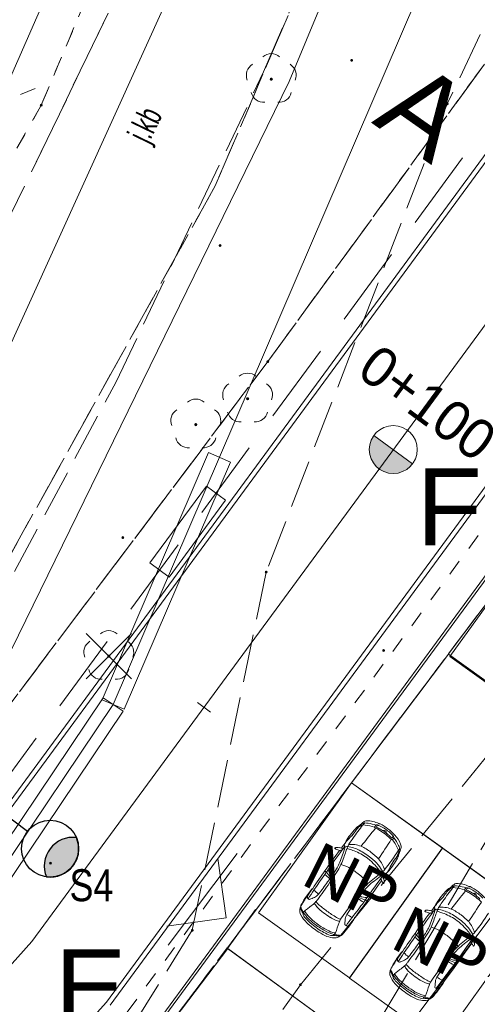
# Model space of a CAD drawing. Header units: metres. Extents: x 6541766 to 6542290, y 5894743 to 5895338.
# Tile 27 of 78: x 6541917 to 6541932, y 5895183 to 5895214. Entities that reach past the tile are written whole.
import ezdxf

# ---------------------------------------------------------------- set-up
doc = ezdxf.new("R2010")
doc.units = ezdxf.units.M
for name, pattern in [('0.5_0.5', [1, 0.5, -0.5]), ('1.0_0.5', [1.5, 1, -0.5]), ('1.5_0.5', [2, 1.5, -0.5]), ('DASHED', [0.75, 0.5, -0.25]), ('egkk-500', [2, 1.5, -0.5]), ('egug-500', [1, 0.5, -0.5])]:
    doc.linetypes.add(name, pattern=pattern)
for name, color, linetype in [('217-kontur klasyfikacyjny', 7, 'Continuous'), ('218-kontur użytku gruntowego', 7, 'Continuous'), ('219-działka ewidencyjna', 7, 'Continuous'), ('_dr_krawężnik wystający 15x30', 214, 'Continuous'), ('_rozbiórki', 1, 'Continuous'), ('C-DROGI-SYTUACJA-ETYKIETY', 7, 'Continuous'), ('jezdnia', 7, 'Continuous'), ('jezdnia-Atr17', 7, 'Continuous'), ('ogrodzenie trwałe', 7, 'Continuous'), ('przewód elektroenergetyczny podziemny', 7, 'Continuous'), ('przewód gazowy', 7, 'Continuous'), ('trawnik', 7, 'Continuous')]:
    doc.layers.add(name, color=color, linetype=linetype)
for name, color, linetype, lineweight in [('_dr opis', 7, 'Continuous', 25), ('_dr_obrzeże 8x30', 210, 'Continuous', 30), ('_dr_ścieki kd', 36, 'Continuous', 30), ('A-DODATKOWE', 7, 'Continuous', 5), ('A-OPIS', 4, 'Continuous', 20), ('A-OZNACZENIA', 7, 'Continuous', 15), ('A-PZT', 4, 'Continuous', 9), ('IE - Kable projektowane', 1, 'DASHED', 20), ('IE - podklad', 8, 'Continuous', 9), ('IE - rury ochronne', 5, 'Continuous', 9), ('IE - SŁUP', 1, 'Continuous', 30), ('IE - SŁUP 150W', 1, 'Continuous', 30)]:
    doc.layers.add(name, color=color, linetype=linetype, lineweight=lineweight)
doc.layers.add('A-ZIELŃ - PROJ -B', color=7, linetype='Continuous', lineweight=13, true_color=0x91c200)
doc.styles.add('ARIAL', font='arial.ttf')
doc.styles.add('MtXpl_Arial27', font='arial.ttf', dxfattribs={"height": 0.2})
doc.styles.add('MtXpl_Arial57', font='arial.ttf', dxfattribs={"height": 0.2})
doc.styles.add('MtXpl_Arial58', font='arial.ttf', dxfattribs={"height": 0.2})
doc.styles.add('MtXpl_Arial64', font='arial.ttf', dxfattribs={"height": 0.2})
doc.styles.add('MtXpl_Arial69', font='arial.ttf', dxfattribs={"height": 0.2})
doc.linetypes.add('902-500', pattern='A,3.75,0,[1,ksztalty.shx,S=0.5,R=0,X=0,Y=0],3.75', length=7.5)

# ---------------------------------------------------------------- blocks, each defined once
blk = doc.blocks.new('blok - sanitarne pzt chelmza ng')
at = {"layer": '_dr_ścieki kd', "linetype": '0.5_0.5', "lineweight": 9}
blk.add_line((6542419.067, 5895180.69), (6542445.412, 5895216.467), dxfattribs=at)
at = {"layer": '_rozbiórki', "lineweight": 9}
for p, q in [((6542419.563, 5895194.937), (6542420.977, 5895193.523)), ((6542420.977, 5895194.937), (6542419.563, 5895193.523))]:
    blk.add_line(p, q, dxfattribs=at)
at = {"layer": 'przewód elektroenergetyczny podziemny', "color": 1, "linetype": 'Continuous', "lineweight": 9}
for p, q in [((6542416.82, 5895211.5), (6542427.03, 5895234.57)), ((6542420.41, 5895192.72), (6542434.77, 5895226.14)), ((6542389.2, 5895146.27), (6542420.41, 5895192.72))]:
    blk.add_line(p, q, dxfattribs=at)
at = {"layer": 'przewód gazowy', "color": 52, "linetype": 'Continuous', "lineweight": 9}
blk.add_line((6542416.86, 5895203.24), (6542423.46, 5895217.78), dxfattribs=at)
blk = doc.blocks.new('blok - podklad szary rfqfqw')
at = {"linetype": 'ByBlock', "lineweight": 9}
blk.add_hatch(color=8, dxfattribs=at).paths.add_polyline_path([(6541928.558, 5895201.135, 0.414214), (6541928.719, 5895200.086, 0.414214), (6541929.767, 5895200.247)])
at = {"color": 8, "lineweight": 9}
for p, q in [((6541939.923, 5895215.343), (6541917.87, 5895185.315)), ((6541917.87, 5895185.315), (6541901.708, 5895167.359))]:
    blk.add_line(p, q, dxfattribs=at)
at = {"color": 8, "linetype": 'Continuous', "lineweight": 9}
blk.add_line((6541917.512, 5895211.79), (6541917.972, 5895211.983), dxfattribs=at)
at = {"color": 8, "linetype": 'ByBlock', "lineweight": 9}
for p, q in [((6541929.767, 5895200.247), (6541928.558, 5895201.135)), ((6541923.445, 5895192.483), (6541923.042, 5895192.779)), ((6541928.213, 5895188.957), (6541928.43, 5895188.926)), ((6541928.43, 5895188.926), (6541928.573, 5895188.89)), ((6541931.028, 5895186.995), (6541931.244, 5895186.963)), ((6541931.244, 5895186.963), (6541931.388, 5895186.927))]:
    blk.add_line(p, q, dxfattribs=at)
blk.add_circle((6541929.162, 5895200.691), 0.75, dxfattribs=at)
at = {"color": 8, "linetype": 'Continuous', "lineweight": 9}
for centre, start, end in [((6541925.35, 5895212.67), 49.272, 130.728), ((6541924.97, 5895212.394), 121.308, 202.548), ((6541925.73, 5895212.394), 337.452, 58.692), ((6541925.115, 5895211.946), 193.221, 274.871), ((6541925.585, 5895211.946), 265.129, 346.779), ((6541924.61, 5895202.68), 49.272, 130.728), ((6541924.23, 5895202.404), 121.308, 202.548), ((6541924.99, 5895202.404), 337.452, 58.692), ((6541922.99, 5895201.87), 49.272, 130.728), ((6541922.61, 5895201.594), 121.308, 202.548), ((6541923.37, 5895201.594), 337.452, 58.692), ((6541924.375, 5895201.956), 193.221, 274.871), ((6541924.845, 5895201.956), 265.129, 346.779), ((6541922.755, 5895201.146), 193.221, 274.871), ((6541923.225, 5895201.146), 265.129, 346.779), ((6541920.27, 5895194.63), 49.272, 130.728), ((6541919.89, 5895194.354), 121.308, 202.548), ((6541920.65, 5895194.354), 337.452, 58.692), ((6541920.035, 5895193.906), 193.221, 274.871), ((6541920.505, 5895193.906), 265.129, 346.779)]:
    blk.add_arc(centre, 0.4, start, end, dxfattribs=at)
at = {"color": 8, "linetype": 'ByBlock', "lineweight": 9}
for centre, radius, start, end in [((6541929.925, 5895187.041), 2.647, 135.9816, 146.952), ((6541938.933, 5895180.623), 13.578, 142.1364, 144.3528), ((6541924.135, 5895191.49), 4.714, 323.8874, 326.1038), ((6541928.292, 5895188.57), 0.411, 119.9081, 131.0514), ((6541929.247, 5895187.624), 1.715, 130.3186, 135.425), ((6541928.728, 5895188.376), 0.835, 138.3678, 144.519), ((6541927.919, 5895189.232), 0.348, 298.8137, 309.5028), ((6541928.384, 5895188.651), 0.395, 117.7941, 135.0941), ((6541928.211, 5895188.839), 0.118, 88.842, 128.3006), ((6541927.234, 5895189.929), 1.325, 313.193, 316.1665), ((6542213.348, 5894962.176), 363.952, 141.47674, 141.59101), ((6541928.472, 5895188.703), 0.418, 117.8651, 132.4463), ((6541928.229, 5895188.957), 0.0527, 64.9374, 123.6119), ((6541928.492, 5895188.777), 0.331, 136.6022, 147.2258), ((6541928.277, 5895188.979), 0.0372, 93.5481, 134.4924), ((6541928.29, 5895188.601), 0.415, 77.8333, 92.0894), ((6541928.329, 5895188.96), 0.124, 89.3876, 115.1608), ((6541928.345, 5895188.278), 0.806, 62.8831, 91.0116), ((6541928.161, 5895187.481), 1.541, 72.5844, 81.9257), ((6541928.581, 5895188.886), 0.0088, 155.8444, 237.097), ((6541928.804, 5895188.762), 0.264, 135.9814, 151.1173), ((6541928.841, 5895189.237), 0.446, 233.5991, 238.4586), ((6541925.057, 5895182.358), 7.407, 60.1615, 61.3505), ((6541928.639, 5895188.922), 0.0338, 100.8259, 135.8492), ((6541928.647, 5895188.832), 0.124, 61.0521, 96.8218), ((6541928.647, 5895188.891), 0.0108, 157.5747, 246.8018), ((6541928.739, 5895188.846), 0.113, 130.9944, 154.3477), ((6541929.115, 5895189.758), 0.996, 241.6842, 245.1664), ((6541928.694, 5895188.9), 0.0425, 72.0732, 133.262), ((6541928.406, 5895188.19), 0.724, 54.9751, 66.349), ((6541928.398, 5895188.15), 0.849, 55.4943, 68.6532), ((6541928.797, 5895189.161), 0.186, 242.7824, 249.7674), ((6541928.736, 5895189.001), 0.0144, 258.054, 300.8235), ((6541928.747, 5895188.981), 0.00831, 63.1718, 114.7213), ((6541927.998, 5895187.525), 1.646, 42.5612, 62.7938), ((6541928.036, 5895187.553), 1.546, 43.9571, 56.9682), ((6541927.935, 5895188.307), 0.289, 142.0881, 164.3172), ((6541928.232, 5895188.041), 0.666, 133.6215, 143.9412), ((6541926.778, 5895189.598), 1.464, 312.8019, 322.7354), ((6541932.46, 5895185.292), 5.597, 144.5769, 146.4868), ((6541878.488, 5895220.955), 60.122, 326.63997, 327.33455), ((6541927.729, 5895187.097), 1.966, 45.7503, 58.9825), ((6541928.845, 5895188.82), 0.0435, 238.119, 288.635), ((6541928.877, 5895188.718), 0.0632, 50.6119, 106.4846), ((6541928.89, 5895188.76), 0.02, 83.3652, 157.0964), ((6541928.903, 5895188.764), 0.0319, 172.6381, 215.0963), ((6541928.919, 5895188.774), 0.0514, 214.7228, 270.8567), ((6541928.89, 5895188.727), 0.048, 10.6052, 56.2407), ((6541928.92, 5895188.74), 0.0164, 270.8398, 10.8309), ((6541928.769, 5895188.7), 0.172, 4.773, 12.0486), ((6541928.971, 5895188.715), 0.0303, 181.6831, 228.1178), ((6541928.396, 5895187.954), 0.924, 44.3266, 53.1057), ((6541929.593, 5895189.113), 0.742, 223.7776, 229.3512), ((6541929.158, 5895188.563), 0.0812, 224.8753, 247.072), ((6541929.115, 5895188.557), 0.00955, 230.9943, 320.6399), ((6541928.986, 5895188.674), 0.184, 318.1155, 329.1809), ((6541929.132, 5895188.501), 0.0134, 248.4793, 333.0163), ((6541928.057, 5895187.646), 1.369, 22.1141, 37.9401), ((6541933.988, 5895185.092), 5.92, 144.2967, 144.9222), ((6541929.106, 5895188.608), 0.0473, 324.0072, 23.2406), ((6541929.065, 5895188.541), 0.119, 8.9431, 45.4737), ((6541929.167, 5895188.556), 0.0162, 326.0264, 12.6783), ((6541928.053, 5895187.705), 1.412, 25.6847, 36.8524), ((6541928.506, 5895187.986), 0.96, 22.8174, 42.7972), ((6541927.378, 5895188.211), 0.0425, 145.5434, 174.7872), ((6541927.341, 5895188.213), 0.00586, 164.7324, 258.8663), ((6541927.77, 5895189.48), 1.343, 251.3648, 252.6388), ((6541927.375, 5895188.212), 0.0396, 108.5071, 144.2294), ((6541927.39, 5895188.13), 0.122, 81.9082, 102.8927), ((6541926.903, 5895186.605), 1.66, 69.4391, 73.7045), ((6541927.401, 5895187.84), 0.411, 79.3998, 89.1213), ((6541923.442, 5895189.458), 4.378, 336.7681, 343.2174), ((6541927.389, 5895187.654), 0.597, 75.2211, 81.5993), ((6541932.405, 5895184.723), 5.997, 141.7745, 144.1975), ((6541927.524, 5895188.162), 0.0711, 50.5586, 75.4413), ((6541927.547, 5895188.195), 0.0312, 317.6097, 45.1782), ((6541929.061, 5895187.222), 1.769, 142.8915, 147.1095), ((6541927.56, 5895188.278), 0.0912, 7.2377, 45.1792), ((6541927.351, 5895188.292), 0.299, 340.824, 359.504), ((6541927.724, 5895188.159), 0.124, 98.2625, 128.1216), ((6541930.016, 5895187.313), 2.473, 157.0752, 160.7612), ((6541927.712, 5895188.209), 0.0718, 68.3038, 94.561), ((6541927.893, 5895188.575), 0.394, 243.415, 253.5176), ((6541928.408, 5895187.999), 0.725, 148.0666, 157.5048), ((6541927.586, 5895187.142), 1.144, 63.3416, 82.3301), ((6541927.802, 5895186.626), 1.721, 84.8565, 90.9939), ((6541923.319, 5895174.094), 14.792, 71.7949, 72.4417), ((6541927.875, 5895187.601), 0.743, 67.7311, 83.6671), ((6541927.522, 5895186.895), 1.532, 52.0544, 65.5476), ((6541925.478, 5895190.613), 4.562, 327.4968, 328.2759), ((6541929.067, 5895188.158), 0.304, 15.0566, 31.6028), ((6541929.335, 5895188.228), 0.0269, 328.5386, 18.4885), ((6541929.314, 5895188.178), 0.0565, 349.6428, 39.4935), ((6541929.027, 5895188.322), 0.389, 335.9834, 344.0436), ((6541929.21, 5895188.272), 0.2, 343.5537, 25.5022), ((6541946.764, 5895173.723), 24.084, 143.1734, 145.0354), ((6541973.476, 5895154.609), 56.868, 143.8279, 144.688), ((6541927.503, 5895188.184), 0.0304, 235.7462, 313.3106), ((6541927.538, 5895188.137), 0.0286, 72.6787, 119.8555), ((6541923.553, 5895189.44), 4.33, 336.6155, 339.6317), ((6541927.549, 5895188.193), 0.0281, 265.6326, 317.9046), ((6541932.845, 5895186.201), 5.511, 159.5356, 161.6852), ((6541927.28, 5895186.476), 1.795, 53.7439, 68.4093), ((6541926.948, 5895185.989), 2.462, 51.9653, 62.1071), ((6541927.372, 5895186.611), 1.632, 41.9991, 53.5481), ((6541927.441, 5895186.683), 1.749, 43.8106, 54.2161), ((6541927.323, 5895186.521), 1.812, 40.8781, 50.933), ((6541927.993, 5895187.296), 0.93, 15.8143, 40.1111), ((6541922.345, 5895192.685), 8.317, 321.8662, 327.0563), ((6541926.024, 5895189.823), 3.784, 322.5414, 329.744), ((6541930.36, 5895187.023), 1.431, 142.1557, 151.9497), ((6541926.362, 5895190.086), 3.606, 322.6997, 325.1346), ((6541925.723, 5895189.59), 3.904, 335.082, 337.2296), ((6541929.098, 5895188.041), 0.231, 327.3373, 352.0917), ((6541929.094, 5895188.182), 0.276, 325.253, 357.1682), ((6541929.201, 5895188.123), 0.13, 340.0721, 17.4278), ((6541929.587, 5895187.959), 0.265, 157.5103, 169.0816), ((6541929.814, 5895187.947), 0.482, 153.2909, 159.3899), ((6541916.634, 5895194.424), 12.746, 326.3685, 327.5289), ((6541926.304, 5895188.24), 1.268, 328.6841, 336.3133), ((6541926.401, 5895188.18), 1.216, 327.8362, 337.8511), ((6541927.26, 5895186.709), 1.047, 60.8709, 75.162), ((6541926.239, 5895184.969), 3.064, 53.4613, 60.0411), ((6541926.837, 5895186.108), 2.366, 34.6604, 42.3984), ((6541926.669, 5895186.225), 2.508, 30.4027, 36.2307), ((6541943.539, 5895180.141), 16.298, 152.383, 153.252), ((6541953.833, 5895168.6), 32.813, 144.7773, 145.9543), ((6541993.699, 5895141.185), 81.133, 145.2958, 145.6918), ((6541917, 5895194.071), 12.307, 323.4789, 326.502), ((6541923.061, 5895190.159), 4.822, 324.7715, 326.2664), ((6541928.643, 5895189.142), 2.371, 226.906, 231.9561), ((6541927.2, 5895187.653), 0.215, 216.4669, 233.1654), ((6541928.425, 5895188.489), 1.688, 216.656, 224.0159), ((6541909.235, 5895200.183), 22.107, 323.9554, 324.4049), ((6541927.505, 5895187.666), 0.397, 196.1566, 229.2969), ((6541937.726, 5895179.853), 12.894, 144.3672, 144.6348), ((6541921.333, 5895191.387), 7.215, 325.2873, 327.7032), ((6541927.107, 5895186.176), 1.578, 36.8029, 52.6951), ((6542156.434, 5895023.439), 280.49, 144.25288, 144.44442), ((6541934.248, 5895180.249), 9.042, 127.1786, 130.5378), ((6541926.811, 5895189.722), 3.069, 305.9992, 308.6077), ((6541929.607, 5895186.231), 1.404, 123.1053, 128.8931), ((6541928.38, 5895187.996), 0.676, 306.6272, 318.5863), ((6541928.812, 5895187.29), 0.028, 103.8517, 199), ((6541928.807, 5895187.246), 0.0227, 155.6805, 194.9375), ((6541928.692, 5895187.248), 0.099, 12.0203, 19.4906), ((6541928.766, 5895187.266), 0.0223, 332.294, 6.7955), ((6541925.9, 5895189.557), 3.662, 322.1782, 324.2356), ((6541928.816, 5895187.294), 0.0261, 64.8381, 115.8236), ((6541928.8, 5895187.268), 0.0571, 26.6144, 60.8924), ((6541928.759, 5895187.443), 0.0895, 335.9925, 34.6225), ((6541928.872, 5895187.364), 0.0526, 89.8089, 125.7679), ((6541489.748, 5895489.233), 532.897, 325.48645, 325.50758), ((6541928.149, 5895186.965), 0.775, 19.0916, 25.0804), ((6541928.882, 5895187.315), 0.102, 63.1265, 96.011), ((6541929.039, 5895187.392), 0.0996, 122.8751, 140.5901), ((6541928.853, 5895187.641), 0.211, 308.57, 325.5609), ((6541929.45, 5895184.816), 3.537, 142.4815, 146.2621), ((6541926.758, 5895186.8), 0.206, 123.803, 138.6067), ((6541916.763, 5895194.496), 12.675, 322.5671, 324.7183), ((6541894.688, 5895211.078), 41.629, 323.2311, 325.0181), ((6541929.562, 5895185.843), 1.747, 132.9801, 141.7556), ((6541929.437, 5895185.961), 1.514, 132.4256, 143.4498), ((6541929.859, 5895185.491), 2.146, 125.4419, 132.2665), ((6541928.11, 5895186.964), 0.73, 19.8844, 22.3084), ((6541927.113, 5895186.087), 2.024, 31.3022, 33.7524), ((6541928.883, 5895187.163), 0.0473, 211.1122, 225.7083), ((6541928.855, 5895187.133), 0.00607, 221.3395, 290.3346), ((6541928.843, 5895187.163), 0.0381, 291.9655, 338.9367), ((6541928.795, 5895187.188), 0.0916, 335.338, 19.6229), ((6541941.747, 5895178.661), 13.578, 142.1364, 144.3528), ((6541931.106, 5895186.608), 0.411, 119.9081, 131.0514), ((6541932.061, 5895185.662), 1.715, 130.3186, 135.425), ((6541931.542, 5895186.414), 0.835, 138.3678, 144.519), ((6541930.734, 5895187.269), 0.348, 298.8137, 309.5028), ((6541931.198, 5895186.689), 0.395, 117.7941, 135.0941), ((6541931.025, 5895186.876), 0.118, 88.842, 128.3006), ((6541930.048, 5895187.967), 1.325, 313.193, 316.1665), ((6541931.286, 5895186.741), 0.418, 117.8651, 132.4463), ((6541931.043, 5895186.995), 0.0527, 64.9374, 123.6119), ((6541931.306, 5895186.815), 0.331, 136.6022, 147.2258), ((6541931.092, 5895187.016), 0.0372, 93.5481, 134.4924), ((6541931.104, 5895186.639), 0.415, 77.8333, 92.0894), ((6541931.143, 5895186.998), 0.124, 89.3876, 115.1608), ((6541931.159, 5895186.316), 0.806, 62.8831, 91.0116), ((6541930.976, 5895185.519), 1.541, 72.5844, 81.9257), ((6541931.619, 5895186.8), 0.264, 135.9814, 151.1173), ((6541931.453, 5895186.96), 0.0338, 100.8259, 135.8492), ((6541931.462, 5895186.87), 0.124, 61.0521, 96.8218), ((6541931.553, 5895186.884), 0.113, 130.9944, 154.3477), ((6541931.508, 5895186.938), 0.0425, 72.0732, 133.262), ((6541931.213, 5895186.188), 0.849, 55.4943, 68.6532), ((6541931.611, 5895187.199), 0.186, 242.7824, 249.7674), ((6541931.55, 5895187.039), 0.0144, 258.054, 300.8235), ((6541931.561, 5895187.019), 0.00831, 63.1718, 114.7213), ((6541930.812, 5895185.563), 1.646, 42.5612, 62.7938), ((6541928.581, 5895185.245), 2.597, 144.075, 152.5336), ((6541930.072, 5895184.25), 4.371, 144.6176, 150.0222), ((6541926.545, 5895186.703), 0.0683, 168.5225, 233.5761), ((6541927.991, 5895185.759), 1.819, 139.6758, 146.2611), ((6541926.711, 5895186.648), 0.242, 146.6866, 163.3957), ((6541936.83, 5895179.97), 12.297, 145.6129, 147.1048), ((6541926.58, 5895186.729), 0.11, 227.1296, 242.6341), ((6541926.481, 5895186.901), 0.281, 283.5657, 291.8797), ((6541926.049, 5895187.961), 1.426, 292.0963, 298.6139), ((6541927.477, 5895187.706), 1.121, 224.8655, 234.6269), ((6541926.629, 5895186.927), 0.24, 295.3942, 325.8363), ((6541925.236, 5895187.872), 2.001, 321.5921, 325.768), ((6541937.858, 5895179.114), 12.429, 141.0675, 146.3247), ((6541938.564, 5895178.856), 13.081, 143.4301, 146.0683), ((6541930.296, 5895185.111), 2.715, 139.8388, 145.4985), ((6541928.809, 5895187.712), 1.301, 234.7721, 244.088), ((6541928.454, 5895187.332), 0.738, 240.3134, 257.2782), ((6541928.326, 5895187.106), 0.424, 241.005, 272.0528), ((6541932.74, 5895185.079), 2.647, 135.9816, 146.952), ((6541929.592, 5895187.636), 1.464, 312.8019, 322.7354), ((6541926.949, 5895189.528), 4.714, 323.8874, 326.1038), ((6542216.162, 5894960.214), 363.952, 141.47674, 141.59101), ((6541931.396, 5895186.924), 0.0088, 155.8444, 237.097), ((6541931.656, 5895187.275), 0.446, 233.5991, 238.4586), ((6541927.871, 5895180.395), 7.407, 60.1615, 61.3505), ((6541931.462, 5895186.928), 0.0108, 157.5747, 246.8018), ((6541931.93, 5895187.795), 0.996, 241.6842, 245.1664), ((6541931.221, 5895186.228), 0.724, 54.9751, 66.349), ((6541930.543, 5895185.135), 1.966, 45.7503, 58.9825), ((6541931.66, 5895186.858), 0.0435, 238.119, 288.635), ((6541931.692, 5895186.756), 0.0632, 50.6119, 106.4846), ((6541931.704, 5895186.798), 0.02, 83.3652, 157.0964), ((6541931.718, 5895186.801), 0.0319, 172.6381, 215.0963), ((6541931.734, 5895186.812), 0.0514, 214.7228, 270.8567), ((6541930.851, 5895185.591), 1.546, 43.9571, 56.9682), ((6541931.705, 5895186.765), 0.048, 10.6052, 56.2407), ((6541931.734, 5895186.777), 0.0164, 270.8398, 10.8309), ((6541931.584, 5895186.738), 0.172, 4.773, 12.0486), ((6541931.786, 5895186.753), 0.0303, 181.6831, 228.1178), ((6541931.211, 5895185.992), 0.924, 44.3266, 53.1057), ((6541926.926, 5895186.127), 0.71, 154.3633, 164.3428), ((6541926.675, 5895186.283), 0.429, 158.0762, 171.2191), ((6541927.192, 5895186.673), 0.981, 197.9618, 209.9941), ((6541926.251, 5895186.342), 0.0345, 37.1665, 73.964), ((6541926.136, 5895186.26), 0.176, 25.037, 35.9371), ((6541927.084, 5895186.665), 0.855, 202.7913, 211.5538), ((6541876.325, 5895251.654), 82.353, 307.49455, 307.58533), ((6541926.543, 5895186.653), 0.0255, 237.9664, 279.1216), ((6541924.693, 5895188.883), 3.11, 306.7936, 310.2152), ((6541926.306, 5895186.938), 0.583, 312.565, 319.1074), ((6541927.196, 5895186.744), 0.548, 205.4757, 218.6323), ((6541933.106, 5895181.661), 8.025, 141.7428, 142.4032), ((6541926.335, 5895186.147), 0.581, 38.7674, 44.8015), ((6541927.731, 5895187.259), 1.289, 221.6396, 234.4787), ((6541927.384, 5895187.033), 0.792, 221.243, 233.7315), ((6541930.324, 5895190.711), 5.501, 231.7042, 235.3516), ((6541911.835, 5895198.575), 20.345, 322.0465, 323.7401), ((6541928.422, 5895186.79), 0.221, 233.4189, 249.9617), ((6541935.22, 5895182.76), 5.997, 141.7745, 144.1975), ((6541930.374, 5895186.316), 0.0912, 7.2377, 45.1792), ((6541930.75, 5895186.344), 0.289, 142.0881, 164.3172), ((6541931.047, 5895186.079), 0.666, 133.6215, 143.9412), ((6541931.223, 5895186.037), 0.725, 148.0666, 157.5048), ((6541930.617, 5895184.663), 1.721, 84.8565, 90.9939), ((6541935.274, 5895183.33), 5.597, 144.5769, 146.4868), ((6541930.689, 5895185.639), 0.743, 67.7311, 83.6671), ((6541881.302, 5895218.993), 60.122, 326.63997, 327.33455), ((6541926.504, 5895186.277), 0.265, 171.0573, 211.3534), ((6541926.981, 5895186.475), 0.779, 205.4948, 227.7389), ((6541926.432, 5895186.17), 0.0908, 145.3909, 199.0658), ((6541926.828, 5895186.395), 0.545, 207.8733, 225.4647), ((6541927.545, 5895187.008), 1.428, 213.5818, 233.0259), ((6541926.782, 5895185.901), 0.532, 136.2913, 142.9019), ((6541926.886, 5895186.508), 0.551, 206.3992, 220.4587), ((6541926.681, 5895185.979), 0.405, 124.3645, 134.4298), ((6541927.534, 5895187.026), 1.38, 219.3518, 233.3278), ((6541928.579, 5895188.268), 2.605, 232.2084, 237.7048), ((6541927.663, 5895186.792), 0.868, 236.7067, 249.3639), ((6541928.183, 5895187.539), 1.674, 233.8948, 240.2528), ((6541927.985, 5895187.167), 1.253, 239.6949, 247.9597), ((6541929.854, 5895185.715), 2.21, 171.0455, 176.4961), ((6541927.953, 5895186.001), 0.288, 147.1947, 168.3883), ((6541962.947, 5895159.82), 43.801, 143.1924, 143.6144), ((6541929.43, 5895188.974), 3.3, 238.5997, 241.9329), ((6540217.674, 5896450.914), 2127.191, 323.50822, 323.518327), ((6541927.595, 5895186.18), 0.378, 324.3338, 337.9528), ((6541949.579, 5895171.761), 24.084, 143.1734, 145.0354), ((6541976.291, 5895152.647), 56.868, 143.8279, 144.688), ((6541930.193, 5895186.249), 0.0425, 145.5434, 174.7872), ((6541930.156, 5895186.251), 0.00586, 164.7324, 258.8663), ((6541930.584, 5895187.518), 1.343, 251.3648, 252.6388), ((6541930.19, 5895186.25), 0.0396, 108.5071, 144.2294), ((6541930.204, 5895186.168), 0.122, 81.9082, 102.8927), ((6541929.717, 5895184.642), 1.66, 69.4391, 73.7045), ((6541930.215, 5895185.878), 0.411, 79.3998, 89.1213), ((6541926.257, 5895187.495), 4.378, 336.7681, 343.2174), ((6541930.204, 5895185.692), 0.597, 75.2211, 81.5993), ((6541930.318, 5895186.222), 0.0304, 235.7462, 313.3106), ((6541930.353, 5895186.175), 0.0286, 72.6787, 119.8555), ((6541930.338, 5895186.2), 0.0711, 50.5586, 75.4413), ((6541930.363, 5895186.23), 0.0281, 265.6326, 317.9046), ((6541930.361, 5895186.233), 0.0312, 317.6097, 45.1782), ((6541931.875, 5895185.26), 1.769, 142.8915, 147.1095), ((6541935.66, 5895184.239), 5.511, 159.5356, 161.6852), ((6541930.165, 5895186.33), 0.299, 340.824, 359.504), ((6541930.539, 5895186.196), 0.124, 98.2625, 128.1216), ((6541932.831, 5895185.351), 2.473, 157.0752, 160.7612), ((6541930.527, 5895186.247), 0.0718, 68.3038, 94.561), ((6541930.708, 5895186.613), 0.394, 243.415, 253.5176), ((6541930.401, 5895185.18), 1.144, 63.3416, 82.3301), ((6541926.134, 5895172.132), 14.792, 71.7949, 72.4417), ((6541930.094, 5895184.514), 1.795, 53.7439, 68.4093), ((6541929.762, 5895184.027), 2.462, 51.9653, 62.1071), ((6541930.337, 5895184.932), 1.532, 52.0544, 65.5476), ((6541930.256, 5895184.721), 1.749, 43.8106, 54.2161), ((6541925.16, 5895190.723), 8.317, 321.8662, 327.0563), ((6541928.25, 5895187.818), 2.556, 225.112, 235.5681), ((6541928.174, 5895187.74), 2.519, 227.0058, 237.8941), ((6541928.287, 5895187.929), 2.61, 232.1632, 240.7285), ((6541928.647, 5895188.413), 3.158, 232.163, 237.9144), ((6541927.697, 5895186.867), 1.344, 237.2156, 248.4791), ((6541918.512, 5895188.863), 9.433, 339.6127, 341.703), ((6541927.523, 5895186.354), 0.409, 246.1087, 264.6137), ((6541928.012, 5895185.718), 0.575, 149.9694, 161.387), ((6541922.07, 5895190.159), 7.174, 319.8401, 323.1676), ((6541925.375, 5895187.536), 2.973, 317.3835, 323.017), ((6541927.684, 5895185.851), 0.036, 181.6738, 215.495), ((6541927.766, 5895185.923), 0.144, 219.9201, 236.2506), ((6541927.721, 5895185.857), 0.0643, 236.6317, 297.2253), ((6541925.254, 5895187.704), 3.171, 321.9016, 326.6191), ((6541927.52, 5895186.106), 0.383, 306.9369, 319.6958), ((6541929.119, 5895186.278), 1.268, 328.6841, 336.3133), ((6541929.216, 5895186.218), 1.216, 327.8362, 337.8511), ((6541926.368, 5895187.478), 4.33, 336.6155, 339.6317), ((6541930.074, 5895184.747), 1.047, 60.8709, 75.162), ((6541930.186, 5895184.649), 1.632, 41.9991, 53.5481), ((6541930.137, 5895184.559), 1.812, 40.8781, 50.933), ((6541929.652, 5895184.146), 2.366, 34.6604, 42.3984), ((6541929.484, 5895184.262), 2.508, 30.4027, 36.2307), ((6541930.807, 5895185.333), 0.93, 15.8143, 40.1111), ((6541927.741, 5895187.024), 1.614, 234.5347, 250.4527), ((6541927.686, 5895186.886), 1.536, 236.3974, 247.0313), ((6541927.571, 5895186.603), 1.104, 239.5032, 256.8423), ((6541927.343, 5895186.136), 0.712, 248.8944, 268.7303), ((6541927.247, 5895185.611), 0.117, 247.0384, 281.3874), ((6541927.431, 5895186.157), 0.585, 247.2207, 262.4226), ((6541927.217, 5895185.635), 0.149, 290.8856, 336.9005), ((6541927.511, 5895187.318), 1.833, 262.6982, 269.6677), ((6541927.609, 5895186.944), 1.445, 258.4625, 264.4189), ((6541927.346, 5895185.647), 0.224, 265.0177, 313.4582), ((6541927.464, 5895185.451), 0.0545, 52.9421, 85.6891), ((6541927.472, 5895185.463), 0.0406, 37.9159, 51.1103), ((6541927.459, 5895185.62), 0.142, 286.854, 316.7537), ((6541927.317, 5895185.67), 0.26, 314.714, 320.3371), ((6541927.575, 5895185.452), 0.0772, 119.3055, 138.2848), ((6541927.509, 5895185.57), 0.0583, 299.5261, 319.1609), ((6541956.647, 5895166.638), 32.813, 144.7773, 145.9543), ((6541996.514, 5895139.223), 81.133, 145.2958, 145.6918), ((6541925.875, 5895188.197), 4.822, 324.7715, 326.2664), ((6541931.457, 5895187.179), 2.371, 226.906, 231.9561), ((6541930.014, 5895185.69), 0.215, 216.4669, 233.1654), ((6541931.24, 5895186.527), 1.688, 216.656, 224.0159), ((6541930.32, 5895185.704), 0.397, 196.1566, 229.2969), ((6541919.449, 5895192.462), 12.746, 326.3685, 327.5289), ((6541924.147, 5895189.425), 7.215, 325.2873, 327.7032), ((6541929.054, 5895183.007), 3.064, 53.4613, 60.0411), ((6541929.922, 5895184.213), 1.578, 36.8029, 52.6951), ((6541937.062, 5895178.287), 9.042, 127.1786, 130.5378), ((6541932.422, 5895184.269), 1.404, 123.1053, 128.8931), ((6541931.195, 5895186.034), 0.676, 306.6272, 318.5863), ((6541928.715, 5895187.594), 3.662, 322.1782, 324.2356), ((6541931.574, 5895185.481), 0.0895, 335.9925, 34.6225), ((6541931.686, 5895185.402), 0.0526, 89.8089, 125.7679), ((6541492.562, 5895487.271), 532.897, 325.48645, 325.50758), ((6541931.697, 5895185.353), 0.102, 63.1265, 96.011), ((6541931.854, 5895185.43), 0.0996, 122.8751, 140.5901), ((6541919.578, 5895192.534), 12.675, 322.5671, 324.7183), ((6541919.815, 5895192.109), 12.307, 323.4789, 326.502), ((6541912.05, 5895198.221), 22.107, 323.9554, 324.4049), ((6541940.541, 5895177.891), 12.894, 144.3672, 144.6348), ((6541897.503, 5895209.116), 41.629, 323.2311, 325.0181), ((6541932.376, 5895183.881), 1.747, 132.9801, 141.7556), ((6541932.252, 5895183.999), 1.514, 132.4256, 143.4498), ((6542159.248, 5895021.477), 280.49, 144.25288, 144.44442), ((6541932.674, 5895183.528), 2.146, 125.4419, 132.2665), ((6541929.625, 5895187.76), 3.069, 305.9992, 308.6077), ((6541931.626, 5895185.328), 0.028, 103.8517, 199), ((6541931.621, 5895185.284), 0.0227, 155.6805, 194.9375), ((6541931.506, 5895185.286), 0.099, 12.0203, 19.4906), ((6541930.924, 5895185.001), 0.73, 19.8844, 22.3084), ((6541931.581, 5895185.304), 0.0223, 332.294, 6.7955), ((6541929.928, 5895184.125), 2.024, 31.3022, 33.7524), ((6541931.631, 5895185.332), 0.0261, 64.8381, 115.8236), ((6541931.614, 5895185.306), 0.0571, 26.6144, 60.8924), ((6541931.698, 5895185.201), 0.0473, 211.1122, 225.7083), ((6541930.964, 5895185.003), 0.775, 19.0916, 25.0804), ((6541931.669, 5895185.171), 0.00607, 221.3395, 290.3346), ((6541931.657, 5895185.201), 0.0381, 291.9655, 338.9367), ((6541931.609, 5895185.225), 0.0916, 335.338, 19.6229), ((6541931.396, 5895183.283), 2.597, 144.075, 152.5336), ((6541932.886, 5895182.288), 4.371, 144.6176, 150.0222), ((6541930.806, 5895183.796), 1.819, 139.6758, 146.2611), ((6541929.525, 5895184.686), 0.242, 146.6866, 163.3957), ((6541939.645, 5895178.008), 12.297, 145.6129, 147.1048), ((6541932.264, 5895182.854), 3.537, 142.4815, 146.2621), ((6541929.573, 5895184.837), 0.206, 123.803, 138.6067), ((6541930.291, 5895185.744), 1.121, 224.8655, 234.6269), ((6541929.443, 5895184.965), 0.24, 295.3942, 325.8363), ((6541940.673, 5895177.152), 12.429, 141.0675, 146.3247), ((6541933.111, 5895183.149), 2.715, 139.8388, 145.4985), ((6541929.36, 5895184.741), 0.0683, 168.5225, 233.5761), ((6541929.394, 5895184.767), 0.11, 227.1296, 242.6341), ((6541929.357, 5895184.691), 0.0255, 237.9664, 279.1216), ((6541929.295, 5895184.938), 0.281, 283.5657, 291.8797), ((6541927.508, 5895186.921), 3.11, 306.7936, 310.2152), ((6541928.864, 5895185.999), 1.426, 292.0963, 298.6139), ((6541929.121, 5895184.976), 0.583, 312.565, 319.1074), ((6541930.011, 5895184.782), 0.548, 205.4757, 218.6323), ((6541935.92, 5895179.698), 8.025, 141.7428, 142.4032), ((6541929.15, 5895184.185), 0.581, 38.7674, 44.8015), ((6541930.199, 5895185.071), 0.792, 221.243, 233.7315), ((6541928.051, 5895185.91), 2.001, 321.5921, 325.768), ((6541941.379, 5895176.893), 13.081, 143.4301, 146.0683), ((6541914.65, 5895196.613), 20.345, 322.0465, 323.7401), ((6541931.623, 5895185.749), 1.301, 234.7721, 244.088), ((6541931.268, 5895185.37), 0.738, 240.3134, 257.2782), ((6541931.14, 5895185.144), 0.424, 241.005, 272.0528), ((6541931.237, 5895184.827), 0.221, 233.4189, 249.9617), ((6541929.318, 5895184.315), 0.265, 171.0573, 211.3534), ((6541929.74, 5895184.165), 0.71, 154.3633, 164.3428), ((6541929.489, 5895184.321), 0.429, 158.0762, 171.2191), ((6541930.006, 5895184.711), 0.981, 197.9618, 209.9941), ((6541929.066, 5895184.38), 0.0345, 37.1665, 73.964), ((6541929.795, 5895184.512), 0.779, 205.4948, 227.7389), ((6541928.95, 5895184.297), 0.176, 25.037, 35.9371), ((6541929.898, 5895184.703), 0.855, 202.7913, 211.5538), ((6541929.247, 5895184.208), 0.0908, 145.3909, 199.0658), ((6541929.643, 5895184.433), 0.545, 207.8733, 225.4647), ((6541930.36, 5895185.046), 1.428, 213.5818, 233.0259), ((6541929.597, 5895183.939), 0.532, 136.2913, 142.9019), ((6541929.701, 5895184.546), 0.551, 206.3992, 220.4587), ((6541929.495, 5895184.017), 0.405, 124.3645, 134.4298), ((6541879.14, 5895249.691), 82.353, 307.49455, 307.58533), ((6541930.348, 5895185.064), 1.38, 219.3518, 233.3278), ((6541930.546, 5895185.297), 1.289, 221.6396, 234.4787), ((6541933.139, 5895188.749), 5.501, 231.7042, 235.3516), ((6541931.393, 5895186.306), 2.605, 232.2084, 237.7048), ((6541930.998, 5895185.576), 1.674, 233.8948, 240.2528), ((6541930.768, 5895184.039), 0.288, 147.1947, 168.3883), ((6541932.245, 5895187.012), 3.3, 238.5997, 241.9329), ((6540220.488, 5896448.952), 2127.191, 323.50822, 323.518327), ((6541931.065, 5895185.856), 2.556, 225.112, 235.5681), ((6541930.989, 5895185.778), 2.519, 227.0058, 237.8941), ((6541931.102, 5895185.966), 2.61, 232.1632, 240.7285), ((6541931.461, 5895186.451), 3.158, 232.163, 237.9144), ((6541930.478, 5895184.83), 0.868, 236.7067, 249.3639), ((6541930.799, 5895185.205), 1.253, 239.6949, 247.9597), ((6541921.326, 5895186.9), 9.433, 339.6127, 341.703), ((6541930.338, 5895184.391), 0.409, 246.1087, 264.6137), ((6541930.827, 5895183.756), 0.575, 149.9694, 161.387), ((6541924.885, 5895188.197), 7.174, 319.8401, 323.1676), ((6541932.669, 5895183.753), 2.21, 171.0455, 176.4961), ((6541930.499, 5895183.889), 0.036, 181.6738, 215.495), ((6541930.58, 5895183.961), 0.144, 219.9201, 236.2506), ((6541965.762, 5895157.857), 43.801, 143.1924, 143.6144), ((6541928.069, 5895185.742), 3.171, 321.9016, 326.6191), ((6541930.334, 5895184.144), 0.383, 306.9369, 319.6958), ((6541930.409, 5895184.218), 0.378, 324.3338, 337.9528), ((6541930.556, 5895185.062), 1.614, 234.5347, 250.4527), ((6541930.5, 5895184.923), 1.536, 236.3974, 247.0313), ((6541930.512, 5895184.905), 1.344, 237.2156, 248.4791), ((6541930.386, 5895184.641), 1.104, 239.5032, 256.8423), ((6541930.245, 5895184.195), 0.585, 247.2207, 262.4226), ((6541930.031, 5895183.673), 0.149, 290.8856, 336.9005), ((6541930.423, 5895184.981), 1.445, 258.4625, 264.4189), ((6541930.274, 5895183.658), 0.142, 286.854, 316.7537), ((6541930.323, 5895183.608), 0.0583, 299.5261, 319.1609), ((6541928.19, 5895185.574), 2.973, 317.3835, 323.017), ((6541930.535, 5895183.895), 0.0643, 236.6317, 297.2253), ((6541930.157, 5895184.174), 0.712, 248.8944, 268.7303), ((6541930.061, 5895183.649), 0.117, 247.0384, 281.3874), ((6541930.326, 5895185.356), 1.833, 262.6982, 269.6677), ((6541930.161, 5895183.685), 0.224, 265.0177, 313.4582), ((6541930.279, 5895183.489), 0.0545, 52.9421, 85.6891), ((6541930.286, 5895183.501), 0.0406, 37.9159, 51.1103), ((6541930.132, 5895183.707), 0.26, 314.714, 320.3371), ((6541930.39, 5895183.49), 0.0772, 119.3055, 138.2848)]:
    blk.add_arc(centre, radius, start, end, dxfattribs=at)
at = {"color": 8, "linetype": 'Continuous', "lineweight": 9, "extrusion": (0, 0, -1)}
for points in [[(-6541927.828, 5895212.828), (-6541927.828, 5895212.892), (-6541927.815, 5895212.86)], [(-6541927.828, 5895212.892), (-6541927.86, 5895212.815), (-6541927.86, 5895212.905)], [(-6541927.828, 5895212.892), (-6541927.828, 5895212.828), (-6541927.86, 5895212.815)], [(-6541927.86, 5895212.905), (-6541927.86, 5895212.815), (-6541927.892, 5895212.828)], [(-6541927.86, 5895212.905), (-6541927.892, 5895212.828), (-6541927.892, 5895212.892)], [(-6541927.892, 5895212.892), (-6541927.892, 5895212.828), (-6541927.905, 5895212.86)], [(-6541925.315, 5895212.235), (-6541925.315, 5895212.305), (-6541925.3, 5895212.27)], [(-6541925.315, 5895212.305), (-6541925.35, 5895212.22), (-6541925.35, 5895212.32)], [(-6541925.315, 5895212.305), (-6541925.315, 5895212.235), (-6541925.35, 5895212.22)], [(-6541925.35, 5895212.32), (-6541925.35, 5895212.22), (-6541925.385, 5895212.235)], [(-6541925.35, 5895212.32), (-6541925.385, 5895212.235), (-6541925.385, 5895212.305)], [(-6541925.385, 5895212.305), (-6541925.385, 5895212.235), (-6541925.4, 5895212.27)], [(-6541918.128, 5895211.428), (-6541918.128, 5895211.492), (-6541918.115, 5895211.46)], [(-6541918.128, 5895211.492), (-6541918.16, 5895211.415), (-6541918.16, 5895211.505)], [(-6541918.128, 5895211.492), (-6541918.128, 5895211.428), (-6541918.16, 5895211.415)], [(-6541918.16, 5895211.505), (-6541918.16, 5895211.415), (-6541918.192, 5895211.428)], [(-6541918.16, 5895211.505), (-6541918.192, 5895211.428), (-6541918.192, 5895211.492)], [(-6541918.192, 5895211.492), (-6541918.192, 5895211.428), (-6541918.205, 5895211.46)], [(-6541930.818, 5895211.468), (-6541930.818, 5895211.532), (-6541930.805, 5895211.5)], [(-6541930.818, 5895211.532), (-6541930.85, 5895211.455), (-6541930.85, 5895211.545)], [(-6541930.818, 5895211.532), (-6541930.818, 5895211.468), (-6541930.85, 5895211.455)], [(-6541930.85, 5895211.545), (-6541930.85, 5895211.455), (-6541930.882, 5895211.468)], [(-6541930.85, 5895211.545), (-6541930.882, 5895211.468), (-6541930.882, 5895211.532)], [(-6541930.882, 5895211.532), (-6541930.882, 5895211.468), (-6541930.895, 5895211.5)], [(-6541923.718, 5895207.038), (-6541923.718, 5895207.102), (-6541923.705, 5895207.07)], [(-6541923.718, 5895207.102), (-6541923.75, 5895207.025), (-6541923.75, 5895207.115)], [(-6541923.718, 5895207.102), (-6541923.718, 5895207.038), (-6541923.75, 5895207.025)], [(-6541923.75, 5895207.115), (-6541923.75, 5895207.025), (-6541923.782, 5895207.038)], [(-6541923.75, 5895207.115), (-6541923.782, 5895207.038), (-6541923.782, 5895207.102)], [(-6541923.782, 5895207.102), (-6541923.782, 5895207.038), (-6541923.795, 5895207.07)], [(-6541925.208, 5895203.408), (-6541925.208, 5895203.472), (-6541925.195, 5895203.44)], [(-6541925.208, 5895203.472), (-6541925.24, 5895203.395), (-6541925.24, 5895203.485)], [(-6541925.208, 5895203.472), (-6541925.208, 5895203.408), (-6541925.24, 5895203.395)], [(-6541925.24, 5895203.485), (-6541925.24, 5895203.395), (-6541925.272, 5895203.408)], [(-6541925.24, 5895203.485), (-6541925.272, 5895203.408), (-6541925.272, 5895203.472)], [(-6541925.272, 5895203.472), (-6541925.272, 5895203.408), (-6541925.285, 5895203.44)], [(-6541924.575, 5895202.245), (-6541924.575, 5895202.315), (-6541924.56, 5895202.28)], [(-6541924.575, 5895202.315), (-6541924.61, 5895202.23), (-6541924.61, 5895202.33)], [(-6541924.575, 5895202.315), (-6541924.575, 5895202.245), (-6541924.61, 5895202.23)], [(-6541924.61, 5895202.33), (-6541924.61, 5895202.23), (-6541924.645, 5895202.245)], [(-6541924.61, 5895202.33), (-6541924.645, 5895202.245), (-6541924.645, 5895202.315)], [(-6541924.645, 5895202.315), (-6541924.645, 5895202.245), (-6541924.66, 5895202.28)], [(-6541922.955, 5895201.435), (-6541922.955, 5895201.505), (-6541922.94, 5895201.47)], [(-6541922.955, 5895201.505), (-6541922.99, 5895201.42), (-6541922.99, 5895201.52)], [(-6541922.955, 5895201.505), (-6541922.955, 5895201.435), (-6541922.99, 5895201.42)], [(-6541922.99, 5895201.52), (-6541922.99, 5895201.42), (-6541923.025, 5895201.435)], [(-6541922.99, 5895201.52), (-6541923.025, 5895201.435), (-6541923.025, 5895201.505)], [(-6541923.025, 5895201.505), (-6541923.025, 5895201.435), (-6541923.04, 5895201.47)], [(-6541920.678, 5895197.908), (-6541920.678, 5895197.972), (-6541920.665, 5895197.94)], [(-6541920.678, 5895197.972), (-6541920.71, 5895197.895), (-6541920.71, 5895197.985)], [(-6541920.678, 5895197.972), (-6541920.678, 5895197.908), (-6541920.71, 5895197.895)], [(-6541920.71, 5895197.985), (-6541920.71, 5895197.895), (-6541920.742, 5895197.908)], [(-6541920.71, 5895197.985), (-6541920.742, 5895197.908), (-6541920.742, 5895197.972)], [(-6541920.742, 5895197.972), (-6541920.742, 5895197.908), (-6541920.755, 5895197.94)], [(-6541925.158, 5895196.828), (-6541925.158, 5895196.892), (-6541925.145, 5895196.86)], [(-6541925.158, 5895196.892), (-6541925.19, 5895196.815), (-6541925.19, 5895196.905)], [(-6541925.158, 5895196.892), (-6541925.158, 5895196.828), (-6541925.19, 5895196.815)], [(-6541925.19, 5895196.905), (-6541925.19, 5895196.815), (-6541925.222, 5895196.828)], [(-6541925.19, 5895196.905), (-6541925.222, 5895196.828), (-6541925.222, 5895196.892)], [(-6541925.222, 5895196.892), (-6541925.222, 5895196.828), (-6541925.235, 5895196.86)], [(-6541928.828, 5895194.378), (-6541928.828, 5895194.442), (-6541928.815, 5895194.41)], [(-6541928.828, 5895194.442), (-6541928.86, 5895194.365), (-6541928.86, 5895194.455)], [(-6541928.828, 5895194.442), (-6541928.828, 5895194.378), (-6541928.86, 5895194.365)], [(-6541928.86, 5895194.455), (-6541928.86, 5895194.365), (-6541928.892, 5895194.378)], [(-6541928.86, 5895194.455), (-6541928.892, 5895194.378), (-6541928.892, 5895194.442)], [(-6541928.892, 5895194.442), (-6541928.892, 5895194.378), (-6541928.905, 5895194.41)], [(-6541920.235, 5895194.195), (-6541920.235, 5895194.265), (-6541920.22, 5895194.23)], [(-6541920.235, 5895194.265), (-6541920.27, 5895194.18), (-6541920.27, 5895194.28)], [(-6541920.235, 5895194.265), (-6541920.235, 5895194.195), (-6541920.27, 5895194.18)], [(-6541920.27, 5895194.28), (-6541920.27, 5895194.18), (-6541920.305, 5895194.195)], [(-6541920.27, 5895194.28), (-6541920.305, 5895194.195), (-6541920.305, 5895194.265)], [(-6541920.305, 5895194.265), (-6541920.305, 5895194.195), (-6541920.32, 5895194.23)], [(-6541918.418, 5895187.728), (-6541918.418, 5895187.792), (-6541918.405, 5895187.76)], [(-6541918.418, 5895187.792), (-6541918.45, 5895187.715), (-6541918.45, 5895187.805)], [(-6541918.418, 5895187.792), (-6541918.418, 5895187.728), (-6541918.45, 5895187.715)], [(-6541918.45, 5895187.805), (-6541918.45, 5895187.715), (-6541918.482, 5895187.728)], [(-6541918.45, 5895187.805), (-6541918.482, 5895187.728), (-6541918.482, 5895187.792)], [(-6541918.482, 5895187.792), (-6541918.482, 5895187.728), (-6541918.495, 5895187.76)], [(-6541922.848, 5895185.628), (-6541922.848, 5895185.692), (-6541922.835, 5895185.66)], [(-6541922.848, 5895185.692), (-6541922.88, 5895185.615), (-6541922.88, 5895185.705)], [(-6541922.848, 5895185.692), (-6541922.848, 5895185.628), (-6541922.88, 5895185.615)], [(-6541922.88, 5895185.705), (-6541922.88, 5895185.615), (-6541922.912, 5895185.628)], [(-6541922.88, 5895185.705), (-6541922.912, 5895185.628), (-6541922.912, 5895185.692)], [(-6541922.912, 5895185.692), (-6541922.912, 5895185.628), (-6541922.925, 5895185.66)], [(-6541926.228, 5895183.928), (-6541926.228, 5895183.992), (-6541926.215, 5895183.96)], [(-6541926.228, 5895183.992), (-6541926.26, 5895183.915), (-6541926.26, 5895184.005)], [(-6541926.228, 5895183.992), (-6541926.228, 5895183.928), (-6541926.26, 5895183.915)], [(-6541926.26, 5895184.005), (-6541926.26, 5895183.915), (-6541926.292, 5895183.928)], [(-6541926.26, 5895184.005), (-6541926.292, 5895183.928), (-6541926.292, 5895183.992)], [(-6541926.292, 5895183.992), (-6541926.292, 5895183.928), (-6541926.305, 5895183.96)]]:
    blk.add_solid(points, dxfattribs=at)
at = {"layer": '217-kontur klasyfikacyjny', "color": 8, "linetype": 'egkk-500', "lineweight": 9}
for p, q in [((6541935.31, 5895236.33), (6541923.6, 5895208.94)), ((6541925.24, 5895203.44), (6541940.01, 5895223.73)), ((6541923.6, 5895208.94), (6541909.41, 5895183.37)), ((6541913.87, 5895188.32), (6541925.24, 5895203.44)), ((6541933.17, 5895197.34), (6541921.87, 5895182.31))]:
    blk.add_line(p, q, dxfattribs=at)
at = {"layer": '218-kontur użytku gruntowego', "color": 8, "linetype": 'egug-500', "lineweight": 9}
for p, q in [((6541923.6, 5895208.94), (6541935.31, 5895236.33)), ((6541935.31, 5895236.33), (6541923.6, 5895208.94)), ((6541918.16, 5895211.46), (6541927.74, 5895234.15)), ((6541927.74, 5895234.15), (6541918.16, 5895211.46)), ((6541940.01, 5895223.73), (6541925.24, 5895203.44)), ((6541925.24, 5895203.44), (6541940.01, 5895223.73)), ((6541890.35, 5895162.22), (6541918.16, 5895211.46)), ((6541918.16, 5895211.46), (6541890.35, 5895162.22)), ((6541909.41, 5895183.37), (6541923.6, 5895208.94)), ((6541923.6, 5895208.94), (6541909.41, 5895183.37)), ((6541925.24, 5895203.44), (6541913.87, 5895188.32)), ((6541913.87, 5895188.32), (6541925.24, 5895203.44)), ((6541921.87, 5895182.31), (6541933.17, 5895197.34)), ((6541933.17, 5895197.34), (6541921.87, 5895182.31))]:
    blk.add_line(p, q, dxfattribs=at)
at = {"layer": '219-działka ewidencyjna', "color": 8, "linetype": '0.5_0.5', "lineweight": 9}
for p, q in [((6541918.16, 5895211.46), (6541927.74, 5895234.15)), ((6541925.24, 5895203.44), (6541940.01, 5895223.73)), ((6541918.16, 5895211.46), (6541890.35, 5895162.22)), ((6541913.87, 5895188.32), (6541925.24, 5895203.44)), ((6541921.87, 5895182.31), (6541933.17, 5895197.34))]:
    blk.add_line(p, q, dxfattribs=at)
at = {"layer": '_dr_krawężnik wystający 15x30', "color": 8, "lineweight": 9}
for p, q in [((6541937.385, 5895217.208), (6541915.424, 5895187.306)), ((6541937.506, 5895217.119), (6541915.54, 5895187.211)), ((6541920.316, 5895183.324), (6541934.057, 5895202.034)), ((6541920.2, 5895183.419), (6541933.847, 5895202.002)), ((6541903.938, 5895165.352), (6541920.2, 5895183.419))]:
    blk.add_line(p, q, dxfattribs=at)
at = {"layer": '_dr_obrzeże 8x30', "color": 8, "lineweight": 9}
for p, q in [((6541921.481, 5895182.376), (6541936.087, 5895202.264)), ((6541921.543, 5895182.326), (6541936.199, 5895202.281))]:
    blk.add_line(p, q, dxfattribs=at)
at = {"layer": 'A-DODATKOWE', "color": 8, "lineweight": 9}
for p, q in [((6541922.126, 5895185.197), (6541924.281, 5895188.064)), ((6541923.68, 5895187.908), (6541923.943, 5895186.051)), ((6541923.943, 5895186.051), (6541922.086, 5895185.787))]:
    blk.add_line(p, q, dxfattribs=at)
at = {"layer": 'A-OZNACZENIA', "color": 8, "linetype": 'DASHED', "lineweight": 9, "ltscale": 5}
blk.add_line((6541921.87, 5895182.31), (6541933.17, 5895197.34), dxfattribs=at)
at = {"layer": 'A-OZNACZENIA', "color": 8, "lineweight": 9}
blk.add_line((6541926.508, 5895178.494), (6541938.007, 5895193.789), dxfattribs=at)
blk.add_line((6541926.508, 5895178.494), (6541938.007, 5895193.789), dxfattribs=at)
at = {"layer": 'A-PZT', "color": 8, "lineweight": 9}
for p, q in [((6541933.845, 5895198.282), (6541930.932, 5895194.218)), ((6541927.858, 5895190.275), (6541930.884, 5895194.299)), ((6541930.884, 5895194.299), (6541943.781, 5895185.01)), ((6541930.932, 5895194.218), (6541932.964, 5895192.761)), ((6541927.858, 5895190.273), (6541924.946, 5895186.209)), ((6541927.858, 5895190.275), (6541935.6, 5895184.722)), ((6541935.594, 5895184.709), (6541927.858, 5895190.275)), ((6541930.703, 5895188.234), (6541927.858, 5895190.273)), ((6541930.702, 5895188.233), (6541927.79, 5895184.169)), ((6541927.791, 5895184.17), (6541930.703, 5895188.234)), ((6541933.547, 5895186.194), (6541930.702, 5895188.233)), ((6541923.977, 5895185.087), (6541924.855, 5895186.306)), ((6541924.946, 5895186.209), (6541927.791, 5895184.17)), ((6541930.635, 5895182.13), (6541933.547, 5895186.194)), ((6541927.238, 5895182.717), (6541923.977, 5895185.087)), ((6541927.79, 5895184.169), (6541930.635, 5895182.13))]:
    blk.add_line(p, q, dxfattribs=at)
at = {"layer": 'A-ZIELŃ - PROJ -B', "color": 8, "lineweight": 9}
for p, q in [((6541921.87, 5895182.31), (6541923.988, 5895185.087)), ((6541923.988, 5895185.087), (6541927.238, 5895182.717))]:
    blk.add_line(p, q, dxfattribs=at)
at = {"layer": 'jezdnia', "color": 8, "linetype": '1.5_0.5', "lineweight": 9}
for p, q in [((6541925.11, 5895212.5), (6541933.29, 5895231.48)), ((6541936.16, 5895222.71), (6541930.85, 5895211.5)), ((6541920.25, 5895214.33), (6541915.58, 5895204.67)), ((6541920.5, 5895202.81), (6541925.11, 5895212.5)), ((6541930.85, 5895211.5), (6541925.19, 5895196.86)), ((6541916.38, 5895195.12), (6541920.5, 5895202.81)), ((6541926.26, 5895183.96), (6541937.76, 5895198.07)), ((6541937.76, 5895198.07), (6541928.48, 5895182.41)), ((6541925.19, 5895196.86), (6541922.88, 5895185.66)), ((6541922.88, 5895185.66), (6541914.28, 5895171.87)), ((6541916.46, 5895170.13), (6541926.26, 5895183.96))]:
    blk.add_line(p, q, dxfattribs=at)
at = {"layer": 'ogrodzenie trwałe', "color": 8, "linetype": '902-500', "lineweight": 9}
for p, q in [((6541925.91, 5895212.2), (6541932.32, 5895227.63)), ((6541917.22, 5895194.42), (6541925.91, 5895212.2))]:
    blk.add_line(p, q, dxfattribs=at)
at = {"layer": 'trawnik', "color": 8, "linetype": '1.0_0.5', "lineweight": 9}
blk.add_line((6541920.25, 5895214.33), (6541915.58, 5895204.67), dxfattribs=at)
at = {"layer": '_dr opis', "color": 8, "lineweight": 9, "style": 'MtXpl_Arial27'}
blk.add_text('A          A', height=2.5, rotation=324.8573, dxfattribs=at).set_placement((6541928.459, 5895210.919))
at = {"layer": 'A-OPIS', "color": 8, "lineweight": 9}
for s, style, p in [('F', 'MtXpl_Arial64', (6541929.885, 5895197.7)), ('E', 'MtXpl_Arial69', (6541918.585, 5895182.67))]:
    blk.add_text(s, height=2.4, dxfattribs=dict(at, style=style)).set_placement(p)
for style, p in [('MtXpl_Arial57', (6541926.233, 5895187.128)), ('MtXpl_Arial58', (6541929.025, 5895185.139))]:
    blk.add_text('NP', height=1.5, rotation=333.2322, dxfattribs=dict(at, style=style)).set_placement(p)
at = {"layer": 'C-DROGI-SYTUACJA-ETYKIETY', "color": 8, "lineweight": 9, "insert": (6541930.605, 5895202.656), "char_height": 1.25, "attachment_point": 2, "rotation": 323.7055}
blk.add_mtext('0+100', dxfattribs=at)
at = {"layer": 'jezdnia-Atr17', "color": 8, "lineweight": 9, "width": 0.667}
blk.add_text('j.kb', height=0.75, rotation=64.199, dxfattribs=at).set_placement((6541921.51, 5895210.22))
blk = doc.blocks.new('BLOK - IE fewafdeaw')
at = {"layer": 'IE - SŁUP 150W', "ltscale": 0.75}
blk.add_hatch(color=8, dxfattribs=at).paths.add_polyline_path([(6541719.257, 5895188.56, 0.57735), (6541718.327, 5895187.328, 0.57735)])
at = {"layer": 'IE - Kable projektowane', "color": 8, "ltscale": 5}
blk.add_line((6541716.525, 5895189.657, 86.721), (6541734.268, 5895213.82, 86.721), dxfattribs=at)
at = {"layer": 'IE - rury ochronne', "color": 8, "lineweight": 9}
for p, q in [((6541721.555, 5895197.146), (6541723.321, 5895199.551)), ((6541723.321, 5895199.551), (6541723.92, 5895199.107)), ((6541723.92, 5895199.107), (6541722.155, 5895196.702)), ((6541722.155, 5895196.702), (6541721.555, 5895197.146))]:
    blk.add_line(p, q, dxfattribs=at)
at = {"layer": 'IE - SŁUP 150W', "color": 8, "ltscale": 0.75}
blk.add_line((6541717.726, 5895188.75, 97.359), (6541716.828, 5895189.428, 97.359), dxfattribs=at)
blk.add_circle((6541718.437, 5895188.213, 97.359), 0.891, dxfattribs=at)
for centre, start, end in [((6541719.147, 5895187.675, 97.359), 82.9147, 202.9147), ((6541718.437, 5895188.213, 97.359), 262.9147, 22.9147)]:
    blk.add_arc(centre, 0.891, start, end, dxfattribs=at)
at = {"layer": 'IE - SŁUP', "color": 8, "style": 'ARIAL', "width": 0.8}
blk.add_text('S4', height=1, dxfattribs=at).set_placement((6541719.045, 5895186.57))

msp = doc.modelspace()

# ---------------------------------------------------------------- linework, layer by layer
at = {"layer": 'IE - rury ochronne', "lineweight": 9}
for points in [[(6541920.067, 5895192.867), (6541923.388, 5895200.596), (6541924.074, 5895200.301), (6541920.753, 5895192.573)], [(6541888.922, 5895146.486), (6541920.1, 5895192.927), (6541920.72, 5895192.513), (6541889.542, 5895146.071)]]:
    msp.add_lwpolyline(points, close=True, dxfattribs=at)

# ---------------------------------------------------------------- block references
at = {"layer": '_dr_ścieki kd', "lineweight": 9}
msp.add_blockref('blok - sanitarne pzt chelmza ng', (-500, 0), dxfattribs=at)
at = {"layer": 'IE - Kable projektowane'}
msp.add_blockref('BLOK - IE fewafdeaw', (200, 0), dxfattribs=at)
at = {"layer": 'IE - podklad'}
msp.add_blockref('blok - podklad szary rfqfqw', (0, 0), dxfattribs=at)

doc.saveas('drawing.dxf')
